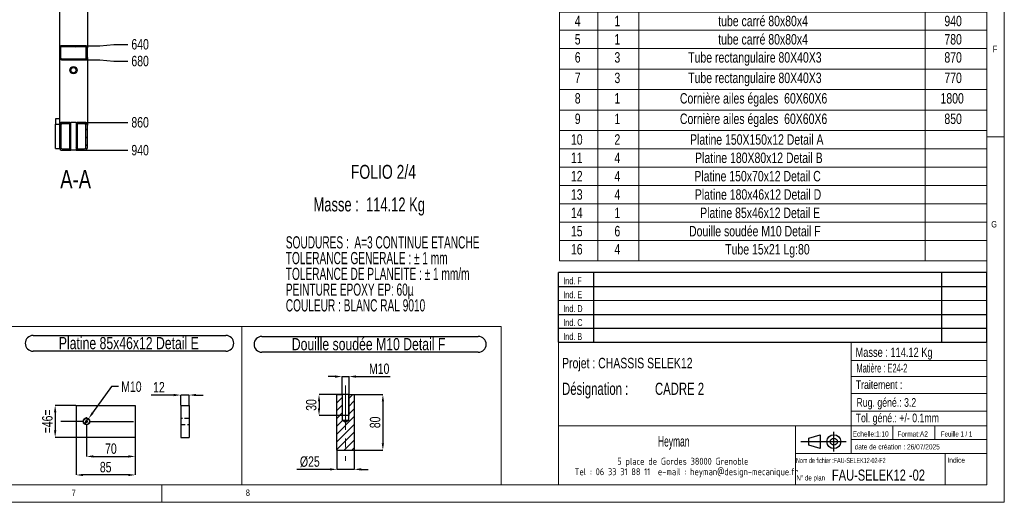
# Model space of a CAD drawing. Header units: millimetres. Extents: x 5 to 589, y 5 to 415.
# Tile 7 of 11: x 306 to 589, y 5 to 144. Entities that reach past the tile are written whole.
import ezdxf

# ---------------------------------------------------------------- set-up
doc = ezdxf.new("R2010")
doc.units = ezdxf.units.MM
doc.header["$PDSIZE"] = -1
doc.linetypes.add('CENTERX2', pattern=[20.32, 12.7, -2.54, 2.54, -2.54])
doc.linetypes.add('HIDDEN', pattern=[1.905, 1.27, -0.635])
for name, color, linetype in [('COTES', 1, 'Continuous'), ('NOTES', 6, 'Continuous'), ('TRAIT-FINS', 9, 'Continuous'), ('TRAIT-MIXTES', 3, 'CENTERX2'), ('TRAIT-TIRET', 2, 'HIDDEN')]:
    doc.layers.add(name, color=color, linetype=linetype)
doc.layers.add('TRAIT-FORT', color=4, linetype='Continuous', lineweight=25)
doc.styles.add('SLDTEXTSTYLE0', font='TXT', dxfattribs={"width": 0.75})
doc.styles.add('SLDTEXTSTYLE1', font='TXT', dxfattribs={"width": 0.620748})
doc.styles.add('SLDTEXTSTYLE2', font='TXT', dxfattribs={"width": 0.694444})
doc.styles.add('SLDTEXTSTYLE3', font='TXT', dxfattribs={"width": 0.617423})
doc.styles.add('SLDTEXTSTYLE4', font='TXT', dxfattribs={"width": 0.7})
doc.styles.add('SLDTEXTSTYLE5', font='TXT', dxfattribs={"width": 0.535475})
doc.styles.add('SLDTEXTSTYLE6', font='ISOCP3', dxfattribs={"width": 0.96})
doc.styles.add('SLDTEXTSTYLE7', font='TXT', dxfattribs={"width": 0.605})
doc.styles.add('SLDTEXTSTYLE8', font='TXT', dxfattribs={"width": 0.692308})
doc.styles.add('SLDTEXTSTYLE9', font='TXT', dxfattribs={"width": 0.695728})
doc.dimstyles.new('SLDDIMSTYLE4', dxfattribs={"dimtxt": 3, "dimasz": 2, "dimexe": 0, "dimexo": 0.0625, "dimgap": 0.75, "dimtad": 1, "dimdec": 0, "dimlfac": 5, "dimrnd": 1e-09, "dimzin": 12, "dimdsep": 46, "dimtxsty": 'SLDTEXTSTYLE0', "dimsah": 1, "dimcen": 0.09, "dimadec": 0, "dimazin": 3, "dimtfac": 1, "dimtdec": 0, "dimtofl": 0, "dimtmove": 0, "dimatfit": 3, "dimfxl": 1, "dimfrac": 2, "dimtolj": 1, "dimtzin": 12, "dimarcsym": 0})
doc.dimstyles.new('SLDDIMSTYLE5', dxfattribs={"dimtxt": 3, "dimasz": 2, "dimexe": 0, "dimexo": 0.0625, "dimgap": 0.75, "dimtad": 1, "dimdec": 0, "dimlfac": 5, "dimrnd": 1e-09, "dimzin": 12, "dimdsep": 46, "dimtxsty": 'SLDTEXTSTYLE0', "dimsah": 1, "dimcen": 0.09, "dimadec": 0, "dimazin": 3, "dimtfac": 1, "dimtdec": 0, "dimtmove": 0, "dimatfit": 0, "dimfxl": 1, "dimfrac": 2, "dimtolj": 1, "dimtzin": 12, "dimarcsym": 0})
doc.dimstyles.new('SLDDIMSTYLE6', dxfattribs={"dimtxt": 3, "dimasz": 2, "dimexe": 0, "dimexo": 0.0625, "dimgap": 0.75, "dimtad": 0, "dimtih": 1, "dimtoh": 1, "dimdec": 0, "dimlfac": 5, "dimrnd": 1e-09, "dimzin": 12, "dimdsep": 46, "dimtxsty": 'SLDTEXTSTYLE0', "dimblk1": 'NONE', "dimsah": 1, "dimcen": 0, "dimadec": 0, "dimazin": 3, "dimtfac": 1, "dimtdec": 0, "dimtmove": 0, "dimatfit": 3, "dimldrblk": 'NONE', "dimfxl": 1, "dimfrac": 2, "dimtolj": 1, "dimtzin": 12, "dimarcsym": 0})
doc.dimstyles.new('SLDDIMSTYLE8', dxfattribs={"dimtxt": 3, "dimasz": 2, "dimexe": 0, "dimexo": 0.0625, "dimgap": 0.75, "dimtad": 0, "dimtih": 1, "dimtoh": 1, "dimdec": 0, "dimlfac": 10, "dimrnd": 1e-09, "dimzin": 12, "dimdsep": 46, "dimtxsty": 'SLDTEXTSTYLE0', "dimsah": 1, "dimcen": 0.09, "dimadec": 0, "dimazin": 3, "dimtfac": 1, "dimtdec": 0, "dimtofl": 0, "dimtmove": 0, "dimatfit": 3, "dimfxl": 1, "dimfrac": 2, "dimtolj": 1, "dimtzin": 12, "dimarcsym": 0})

# ---------------------------------------------------------------- blocks, each defined once
blk = doc.blocks.new('Bloc12')
for p, q in [((2.32, 3.8), (5.55, 4.8)), ((2.32, 1.8), (2.32, 3.8)), ((5.55, 4.8), (5.55, 0.8)), ((9.48, 0), (9.48, 5.6)), ((0, 2.8), (12.98, 2.8)), ((5.55, 0.8), (2.32, 1.8))]:
    blk.add_line(p, q)
for radius in [2, 1]:
    blk.add_circle((9.48, 2.8), radius)
blk = doc.blocks.new('Bloc11')
for p, q in [((123, 20), (0, 20)), ((0, 0), (0, 20)), ((10, 20), (10, 0)), ((110, 20), (110, 0)), ((123, 0), (123, 20)), ((0, 16), (123, 16)), ((0, 8), (123, 8)), ((0, 4), (123, 4)), ((0, 0), (123, 0))]:
    blk.add_line(p, q)
at = {"color": 7, "linetype": 'Continuous', "lineweight": 18}
blk.add_line((0, 12), (123, 12), dxfattribs=at)
at = {"color": 7}
for tag in ['AUTOATTR0', 'AUTOATTR1', 'AUTOATTR2', 'AUTOATTR3', 'AUTOATTR4', 'AUTOATTR5', 'AUTOATTR6', 'AUTOATTR7', 'AUTOATTR8', 'AUTOATTR9']:
    blk.add_attdef(tag, (0, 0), '', height=1, dxfattribs=at)
at = {"layer": 'NOTES', "color": 211, "char_height": 2, "attachment_point": 1, "style": 'SLDTEXTSTYLE0'}
for s, insert in [('Ind. F', (1.36, 18.66)), ('Ind. E', (1.36, 14.66)), ('Ind. D', (1.36, 10.66)), ('Ind. C', (1.36, 6.66)), ('Ind. B', (1.36, 2.66))]:
    blk.add_mtext(s, dxfattribs=dict(at, insert=insert))
blk = doc.blocks.new('SW_NOTE_0')
at = {"layer": 'NOTES', "color": 0, "char_height": 3.5, "attachment_point": 1, "style": 'SLDTEXTSTYLE1'}
for s, insert in [('SOUDURES :  A=3 CONTINUE ETANCHE', (0, 4.51)), ('TOLERANCE GENERALE : ± 1 mm', (0, -0.01)), ('TOLERANCE DE PLANEITE : ± 1 mm/m', (0, -4.54)), ('PEINTURE EPOXY EP: 60µ', (0, -9.07)), ('COULEUR : BLANC RAL 9010', (0, -13.59))]:
    blk.add_mtext(s, dxfattribs=dict(at, insert=insert))
blk = doc.blocks.new('SW_NOTE_1')
at = {"layer": 'NOTES', "color": 0, "char_height": 2, "attachment_point": 2, "style": 'SLDTEXTSTYLE6'}
for s, insert in [('5 place de Gordes 38000 Grenoble', (20.94, 2.58)), ('Tel : 06 33 31 88 11  e-mail : heyman@design-mecanique.fr', (22, -0.42))]:
    blk.add_mtext(s, dxfattribs=dict(at, insert=insert))
blk = doc.blocks.new('SW_NOTE_2')
at = {"layer": 'NOTES', "color": 0, "char_height": 3.5, "attachment_point": 1, "style": 'SLDTEXTSTYLE9'}
for s, insert in [('Désignation :', (0, 4.51)), ('CADRE 2', (26.67, 4.51))]:
    blk.add_mtext(s, dxfattribs=dict(at, insert=insert))
blk = doc.blocks.new('SW_TABLEANNOTATION_0')
at = {"color": 0, "linetype": 'Continuous', "lineweight": 18}
for p, q in [((0, 0), (0, -92.6)), ((122.75, 0), (0, 0)), ((11, 0), (11, -5.27)), ((22.78, 0), (22.78, -5.27)), ((104.98, 0), (104.98, -5.27)), ((122.75, -92.6), (122.75, 0)), ((0, -5.27), (122.75, -5.27)), ((11, -5.27), (11, -92.6)), ((22.78, -5.27), (22.78, -92.6)), ((104.98, -5.27), (104.98, -92.6)), ((0, -10.53), (122.75, -10.53)), ((0, -15.8), (122.75, -15.8)), ((0, -21.07), (122.75, -21.07)), ((0, -26.33), (122.75, -26.33)), ((0, -31.6), (122.75, -31.6)), ((0, -37.48), (122.75, -37.48)), ((0, -43.36), (122.75, -43.36)), ((0, -49.24), (122.75, -49.24)), ((0, -55.12), (122.75, -55.12)), ((0, -60.39), (122.75, -60.39)), ((0, -65.65), (122.75, -65.65)), ((0, -70.92), (122.75, -70.92)), ((0, -76.19), (122.75, -76.19)), ((0, -81.45), (122.75, -81.45)), ((0, -86.72), (122.75, -86.72)), ((0, -92.6), (122.75, -92.6))]:
    blk.add_line(p, q, dxfattribs=at)
at = {"color": 0, "linetype": 'Continuous', "lineweight": 18, "char_height": 3, "attachment_point": 1, "style": 'SLDTEXTSTYLE0'}
for s, insert in [('No.', (1.6, -1.08)), ('QTE', (13.22, -1.08)), ('DESCRIPTION', (51.33, -1.08)), ('LONG.', (107.43, -1.08)), ('1', (4.39, -6.35)), ('1', (15.78, -6.35)), ('tube carré 80x80x4', (45.59, -6.35)), ('1880', (109.43, -6.35)), ('tube carré 80x80x4', (45.59, -11.61)), ('2', (4.39, -11.61)), ('1', (15.78, -11.61)), ('1880', (109.43, -11.61)), ('3', (4.39, -16.88)), ('1', (15.78, -16.88)), ('tube carré 80x80x4', (45.59, -16.88)), ('940', (110.54, -16.88)), ('4', (4.39, -22.15)), ('1', (15.78, -22.15)), ('tube carré 80x80x4', (45.59, -22.15)), ('940', (110.54, -22.15)), ('5', (4.39, -27.41)), ('1', (15.78, -27.41)), ('tube carré 80x80x4', (45.59, -27.41)), ('780', (110.54, -27.41)), ('6', (4.39, -32.61)), ('3', (15.78, -32.61)), ('Tube rectangulaire 80X40X3', (36.97, -32.61)), ('870', (110.54, -32.61)), ('7', (4.39, -38.49)), ('3', (15.78, -38.49)), ('Tube rectangulaire 80X40X3', (36.97, -38.49)), ('770', (110.54, -38.49)), ('8', (4.39, -44.37)), ('1', (15.78, -44.37)), ('Cornière ailes égales  60X60X6', (34.59, -44.37)), ('1800', (109.43, -44.37)), ('9', (4.39, -50.25)), ('1', (15.78, -50.25)), ('Cornière ailes égales  60X60X6', (34.59, -50.25)), ('850', (110.54, -50.25)), ('10', (3.29, -56.2)), ('2', (15.78, -56.2)), ('Platine 150X150x12 Detail A', (37.51, -56.2)), ('11', (3.29, -61.46)), ('4', (15.78, -61.46)), ('Platine 180X80x12 Detail B', (38.95, -61.46)), ('12', (3.29, -66.73)), ('4', (15.78, -66.73)), ('Platine 150x70x12 Detail C', (38.74, -66.73)), ('13', (3.29, -72)), ('4', (15.78, -72)), ('Platine 180x46x12 Detail D', (38.87, -72)), ('14', (3.29, -77.27)), ('1', (15.78, -77.27)), ('Platine 85x46x12 Detail E', (40.4, -77.27)), ('Douille soudée M10 Detail F', (37.22, -82.53)), ('15', (3.29, -82.53)), ('6', (15.78, -82.53)), ('Tube 15x21 Lg:80', (47.6, -87.73)), ('16', (3.29, -87.73)), ('4', (15.78, -87.73))]:
    blk.add_mtext(s, dxfattribs=dict(at, insert=insert))
blk = doc.blocks.new('_D_39')
at = {"layer": 'COTES', "color": 0, "lineweight": -2, "transparency": 16777216}
for p, q in [((397.3, 19.91), (397.3, 14.46)), ((402.3, 19.91), (402.3, 14.46)), ((395.3, 14.46), (385.8, 14.46)), ((402.3, 14.46), (397.3, 14.46)), ((404.3, 14.46), (406.3, 14.46))]:
    blk.add_line(p, q, dxfattribs=at)
at = {"layer": 'COTES', "color": 0, "transparency": 16777216}
for points in [[(395.3, 14.8), (395.3, 14.13), (397.3, 14.46)], [(404.3, 14.8), (404.3, 14.13), (402.3, 14.46)]]:
    blk.add_solid(points, dxfattribs=at)
at = {"layer": 'Defpoints', "color": 0, "transparency": 16777216}
for p in [(397.3, 19.97), (402.3, 19.97), (402.3, 14.46)]:
    blk.add_point(p, dxfattribs=at)
at = {"layer": 'COTES', "color": 0, "transparency": 16777216, "insert": (389.55, 18.21), "char_height": 3, "attachment_point": 2, "style": 'SLDTEXTSTYLE0'}
blk.add_mtext('\\A1;%%c25', dxfattribs=at)
blk = doc.blocks.new('_D_40')
at = {"layer": 'COTES', "color": 0, "lineweight": -2, "transparency": 16777216}
for p, q in [((402.37, 35.97), (410.53, 35.97)), ((410.53, 33.97), (410.53, 21.97)), ((402.37, 19.97), (410.53, 19.97))]:
    blk.add_line(p, q, dxfattribs=at)
at = {"layer": 'COTES', "color": 0, "transparency": 16777216}
for points in [[(410.2, 33.97), (410.86, 33.97), (410.53, 35.97)], [(410.2, 21.97), (410.86, 21.97), (410.53, 19.97)]]:
    blk.add_solid(points, dxfattribs=at)
at = {"layer": 'Defpoints', "color": 0, "transparency": 16777216}
for p in [(402.3, 35.97), (402.3, 19.97), (410.53, 19.97)]:
    blk.add_point(p, dxfattribs=at)
at = {"layer": 'COTES', "color": 0, "transparency": 16777216, "insert": (406.78, 27.97), "char_height": 3, "attachment_point": 2, "rotation": 90, "style": 'SLDTEXTSTYLE0'}
blk.add_mtext('\\A1;80', dxfattribs=at)
blk = doc.blocks.new('_D_41')
at = {"layer": 'COTES', "color": 0, "lineweight": -2, "transparency": 16777216}
for p, q in [((396.8, 41.13), (394.8, 41.13)), ((398.8, 36.04), (398.8, 41.13)), ((398.8, 41.13), (400.8, 41.13)), ((400.8, 36.04), (400.8, 41.13)), ((402.8, 41.13), (412.66, 41.13))]:
    blk.add_line(p, q, dxfattribs=at)
at = {"layer": 'COTES', "color": 0, "transparency": 16777216}
for points in [[(396.8, 41.46), (396.8, 40.79), (398.8, 41.13)], [(402.8, 41.46), (402.8, 40.79), (400.8, 41.13)]]:
    blk.add_solid(points, dxfattribs=at)
at = {"layer": 'Defpoints', "color": 0, "transparency": 16777216}
for p in [(398.8, 41.13), (398.8, 35.97), (400.8, 35.97)]:
    blk.add_point(p, dxfattribs=at)
at = {"layer": 'COTES', "color": 0, "transparency": 16777216, "insert": (409.47, 44.88), "char_height": 3, "attachment_point": 2, "style": 'SLDTEXTSTYLE0'}
blk.add_mtext('\\A1;M10', dxfattribs=at)
blk = doc.blocks.new('_D_42')
at = {"layer": 'COTES', "color": 0, "lineweight": -2, "transparency": 16777216}
for p, q in [((400.74, 35.97), (392.19, 35.97)), ((392.19, 33.97), (392.19, 31.97)), ((400.74, 29.97), (392.19, 29.97))]:
    blk.add_line(p, q, dxfattribs=at)
at = {"layer": 'COTES', "color": 0, "transparency": 16777216}
for points in [[(391.85, 33.97), (392.52, 33.97), (392.19, 35.97)], [(391.85, 31.97), (392.52, 31.97), (392.19, 29.97)]]:
    blk.add_solid(points, dxfattribs=at)
at = {"layer": 'Defpoints', "color": 0, "transparency": 16777216}
for p in [(400.8, 35.97), (392.19, 29.97), (400.8, 29.97)]:
    blk.add_point(p, dxfattribs=at)
at = {"layer": 'COTES', "color": 0, "transparency": 16777216, "insert": (388.44, 32.97), "char_height": 3, "attachment_point": 2, "rotation": 90, "style": 'SLDTEXTSTYLE0'}
blk.add_mtext('\\A1;30', dxfattribs=at)
blk = doc.blocks.new('SW_NOTE_33')
at = {"layer": 'NOTES', "color": 0}
for p, q in [((0, 4.99), (62.15, 4.99)), ((62.15, 0.45), (0, 0.45))]:
    blk.add_line(p, q, dxfattribs=at)
for centre, start, end in [((0, 2.72), 90, 270), ((62.15, 2.72), 270, 90)]:
    blk.add_arc(centre, 2.27, start, end, dxfattribs=at)
at = {"layer": 'NOTES', "color": 0, "insert": (30.63, 4.51), "char_height": 3.5, "attachment_point": 2, "style": 'SLDTEXTSTYLE0'}
blk.add_mtext('Douille soudée M10 Detail F', dxfattribs=at)
blk = doc.blocks.new('_D_80')
at = {"layer": 'COTES', "color": 0, "lineweight": -2, "transparency": 16777216}
for p, q in [((332.63, 38.23), (327.18, 30.68)), ((334.63, 38.23), (332.63, 38.23)), ((324.83, 27.44), (326, 29.06))]:
    blk.add_line(p, q, dxfattribs=at)
at = {"layer": 'COTES', "color": 0, "transparency": 16777216}
blk.add_solid([(326.91, 30.88), (327.45, 30.48), (326, 29.06)], dxfattribs=at)
at = {"layer": 'Defpoints', "color": 0, "transparency": 16777216}
for p in [(326, 29.06), (324.83, 27.44)]:
    blk.add_point(p, dxfattribs=at)
at = {"layer": 'COTES', "color": 0, "transparency": 16777216, "insert": (335.38, 39.73), "char_height": 3, "attachment_point": 1, "style": 'SLDTEXTSTYLE0'}
blk.add_mtext('\\A1;M10', dxfattribs=at)
blk = doc.blocks.new('_None')
blk = doc.blocks.new('_D_81')
at = {"layer": 'COTES', "color": 0, "lineweight": -2, "transparency": 16777216}
for p, q in [((325.42, 26.94), (325.42, 18.18)), ((339.42, 23.59), (339.42, 18.18)), ((327.42, 18.18), (337.42, 18.18))]:
    blk.add_line(p, q, dxfattribs=at)
at = {"layer": 'COTES', "color": 0, "transparency": 16777216}
for points in [[(327.42, 18.52), (327.42, 17.85), (325.42, 18.18)], [(337.42, 18.52), (337.42, 17.85), (339.42, 18.18)]]:
    blk.add_solid(points, dxfattribs=at)
at = {"layer": 'Defpoints', "color": 0, "transparency": 16777216}
for p in [(325.42, 27), (339.42, 23.65), (339.42, 18.18)]:
    blk.add_point(p, dxfattribs=at)
at = {"layer": 'COTES', "color": 0, "transparency": 16777216, "insert": (332.42, 21.93), "char_height": 3, "attachment_point": 2, "style": 'SLDTEXTSTYLE0'}
blk.add_mtext('\\A1;70', dxfattribs=at)
blk = doc.blocks.new('_D_82')
at = {"layer": 'COTES', "color": 0, "lineweight": -2, "transparency": 16777216}
for p, q in [((322.42, 23.59), (322.42, 12.86)), ((339.42, 23.59), (339.42, 12.86)), ((337.42, 12.86), (324.42, 12.86))]:
    blk.add_line(p, q, dxfattribs=at)
at = {"layer": 'COTES', "color": 0, "transparency": 16777216}
for points in [[(324.42, 13.19), (324.42, 12.53), (322.42, 12.86)], [(337.42, 13.19), (337.42, 12.53), (339.42, 12.86)]]:
    blk.add_solid(points, dxfattribs=at)
at = {"layer": 'Defpoints', "color": 0, "transparency": 16777216}
for p in [(322.42, 23.65), (339.42, 23.65), (322.42, 12.86)]:
    blk.add_point(p, dxfattribs=at)
at = {"layer": 'COTES', "color": 0, "transparency": 16777216, "insert": (330.92, 16.61), "char_height": 3, "attachment_point": 2, "style": 'SLDTEXTSTYLE0'}
blk.add_mtext('\\A1;85', dxfattribs=at)
blk = doc.blocks.new('_D_83')
at = {"layer": 'COTES', "color": 0, "lineweight": -2, "transparency": 16777216}
for p, q in [((322.35, 32.85), (316.41, 32.85)), ((316.41, 30.85), (316.41, 25.65)), ((322.35, 23.65), (316.41, 23.65))]:
    blk.add_line(p, q, dxfattribs=at)
at = {"layer": 'COTES', "color": 0, "transparency": 16777216}
for points in [[(316.08, 30.85), (316.75, 30.85), (316.41, 32.85)], [(316.08, 25.65), (316.75, 25.65), (316.41, 23.65)]]:
    blk.add_solid(points, dxfattribs=at)
at = {"layer": 'Defpoints', "color": 0, "transparency": 16777216}
for p in [(322.42, 32.85), (316.41, 23.65), (322.42, 23.65)]:
    blk.add_point(p, dxfattribs=at)
at = {"layer": 'COTES', "color": 0, "transparency": 16777216, "insert": (312.66, 28.25), "char_height": 3, "attachment_point": 2, "rotation": 90, "style": 'SLDTEXTSTYLE0'}
blk.add_mtext('\\A1;=46=', dxfattribs=at)
blk = doc.blocks.new('SW_NOTE_34')
at = {"layer": 'NOTES', "color": 0}
for p, q in [((-0.03, 4.99), (55.31, 4.99)), ((55.31, 0.44), (-0.03, 0.44))]:
    blk.add_line(p, q, dxfattribs=at)
for centre, start, end in [((-0.03, 2.71), 90, 270), ((55.31, 2.71), 270, 90)]:
    blk.add_arc(centre, 2.27, start, end, dxfattribs=at)
at = {"layer": 'NOTES', "color": 0, "insert": (27.45, 4.51), "char_height": 3.5, "attachment_point": 2, "style": 'SLDTEXTSTYLE0'}
blk.add_mtext('Platine 85x46x12 Detail E', dxfattribs=at)
blk = doc.blocks.new('SW_CENTERMARKSYMBOL_85')
at = {"layer": 'TRAIT-MIXTES', "color": 0}
for p, q in [((-0.8, 0), (-7.35, 0)), ((0, 0), (-0.4, 0)), ((0, 0.8), (0, 1.25)), ((0, 0), (0, 0.4)), ((0, 0), (0, -0.4)), ((0, 0), (0.4, 0)), ((0.8, 0), (15.69, 0)), ((0, -0.8), (0, -1.25))]:
    blk.add_line(p, q, dxfattribs=at)
blk = doc.blocks.new('_D_84')
at = {"layer": 'COTES', "color": 0, "lineweight": -2, "transparency": 16777216}
for p, q in [((350.47, 35.82), (343.97, 35.82)), ((352.47, 32.91), (352.47, 35.82)), ((354.87, 35.82), (352.47, 35.82)), ((354.87, 32.91), (354.87, 35.82)), ((356.87, 35.82), (358.87, 35.82))]:
    blk.add_line(p, q, dxfattribs=at)
at = {"layer": 'COTES', "color": 0, "transparency": 16777216}
for points in [[(350.47, 36.15), (350.47, 35.49), (352.47, 35.82)], [(356.87, 36.15), (356.87, 35.49), (354.87, 35.82)]]:
    blk.add_solid(points, dxfattribs=at)
at = {"layer": 'Defpoints', "color": 0, "transparency": 16777216}
for p in [(354.87, 35.82), (352.47, 32.85), (354.87, 32.85)]:
    blk.add_point(p, dxfattribs=at)
at = {"layer": 'COTES', "color": 0, "transparency": 16777216, "insert": (346.22, 39.57), "char_height": 3, "attachment_point": 2, "style": 'SLDTEXTSTYLE0'}
blk.add_mtext('\\A1;12', dxfattribs=at)
blk = doc.blocks.new('_D_96')
at = {"layer": 'COTES', "color": 0, "lineweight": -2, "transparency": 16777216}
for p, q in [((325.12, 136.16), (329.25, 136.16)), ((329.25, 136.16), (333.25, 136.57)), ((333.25, 136.57), (337.25, 136.57))]:
    blk.add_line(p, q, dxfattribs=at)
at = {"layer": 'Defpoints', "color": 0, "transparency": 16777216}
for p in [(325.66, 200.16), (325.06, 136.16), (337.25, 136.57)]:
    blk.add_point(p, dxfattribs=at)
at = {"layer": 'COTES', "color": 0, "transparency": 16777216, "insert": (340.81, 136.57), "char_height": 3, "attachment_point": 5, "style": 'SLDTEXTSTYLE0'}
blk.add_mtext('\\A1;640', dxfattribs=at)
blk = doc.blocks.new('_D_97')
at = {"layer": 'COTES', "color": 0, "lineweight": -2, "transparency": 16777216}
for p, q in [((325.12, 132.16), (329.25, 132.16)), ((329.25, 132.16), (333.25, 131.76)), ((333.25, 131.76), (337.25, 131.76))]:
    blk.add_line(p, q, dxfattribs=at)
at = {"layer": 'Defpoints', "color": 0, "transparency": 16777216}
for p in [(325.66, 200.16), (325.06, 132.16), (337.25, 131.76)]:
    blk.add_point(p, dxfattribs=at)
at = {"layer": 'COTES', "color": 0, "transparency": 16777216, "insert": (340.81, 131.76), "char_height": 3, "attachment_point": 5, "style": 'SLDTEXTSTYLE0'}
blk.add_mtext('\\A1;680', dxfattribs=at)
blk = doc.blocks.new('_D_98')
at = {"layer": 'COTES', "color": 0, "lineweight": -2, "transparency": 16777216}
blk.add_line((324.92, 114.16), (337.25, 114.16), dxfattribs=at)
at = {"layer": 'Defpoints', "color": 0, "transparency": 16777216}
for p in [(325.66, 200.16), (324.86, 114.16), (337.25, 114.16)]:
    blk.add_point(p, dxfattribs=at)
at = {"layer": 'COTES', "color": 0, "transparency": 16777216, "insert": (340.81, 114.16), "char_height": 3, "attachment_point": 5, "style": 'SLDTEXTSTYLE0'}
blk.add_mtext('\\A1;860', dxfattribs=at)
blk = doc.blocks.new('_D_99')
at = {"layer": 'COTES', "color": 0, "lineweight": -2, "transparency": 16777216}
blk.add_line((322.77, 106.16), (337.25, 106.16), dxfattribs=at)
at = {"layer": 'Defpoints', "color": 0, "transparency": 16777216}
for p in [(325.66, 200.16), (322.71, 106.16), (337.25, 106.16)]:
    blk.add_point(p, dxfattribs=at)
at = {"layer": 'COTES', "color": 0, "transparency": 16777216, "insert": (340.81, 106.16), "char_height": 3, "attachment_point": 5, "style": 'SLDTEXTSTYLE0'}
blk.add_mtext('\\A1;940', dxfattribs=at)

msp = doc.modelspace()

# ---------------------------------------------------------------- hatches: boundary and pattern name
at = {"layer": 'TRAIT-FINS'}
h = msp.add_hatch(dxfattribs=at)
h.set_pattern_fill('ANSI31', color=256, scale=0.5, angle=3e-322, style=0)
edge = h.paths.add_edge_path(flags=0)
edge.add_line((325.06, 136.16), (318.26, 136.16))
edge.add_arc((318.26, 135.56), 0.6, 90, 180)
edge.add_line((317.66, 135.56), (317.66, 132.76))
edge.add_arc((318.26, 132.76), 0.6, 180, 270)
edge.add_line((318.26, 132.16), (325.06, 132.16))
edge.add_arc((325.06, 132.76), 0.6, 270, 360)
edge.add_line((325.66, 132.76), (325.66, 135.56))
edge.add_arc((325.06, 135.56), 0.6, 0, 90)
edge = h.paths.add_edge_path(flags=0)
edge.add_arc((318.26, 135.56), 0.3, 90, 180, ccw=False)
edge.add_line((318.26, 135.86), (325.06, 135.86))
edge.add_arc((325.06, 135.56), 0.3, 0, 90, ccw=False)
edge.add_line((325.36, 135.56), (325.36, 132.76))
edge.add_arc((325.06, 132.76), 0.3, 270, 360, ccw=False)
edge.add_line((325.06, 132.46), (318.26, 132.46))
edge.add_arc((318.26, 132.76), 0.3, 180, 270, ccw=False)
edge.add_line((317.96, 132.76), (317.96, 135.56))
h = msp.add_hatch(dxfattribs=at)
h.set_pattern_fill('ANSI31', color=256, scale=0.5, angle=3e-322, style=0)
edge = h.paths.add_edge_path(flags=0)
edge.add_arc((318.46, 113.36), 0.4, 90, 180, ccw=False)
edge.add_line((318.46, 113.76), (320.61, 113.76))
edge.add_line((320.61, 113.76), (320.61, 114.16))
edge.add_line((320.61, 114.16), (318.46, 114.16))
edge.add_arc((318.46, 113.36), 0.8, 90, 180)
edge.add_line((317.66, 113.36), (317.66, 106.96))
edge.add_arc((318.46, 106.96), 0.8, 180, 270)
edge.add_line((318.46, 106.16), (320.61, 106.16))
edge.add_line((320.61, 106.16), (320.61, 106.56))
edge.add_line((320.61, 106.56), (318.46, 106.56))
edge.add_arc((318.46, 106.96), 0.4, 180, 270, ccw=False)
edge.add_line((318.06, 106.96), (318.06, 113.36))
h = msp.add_hatch(dxfattribs=at)
h.set_pattern_fill('ANSI31', color=256, scale=0.5, angle=3e-322, style=0)
h.paths.add_polyline_path([(320.61, 114.16), (320.61, 106.16), (320.91, 106.16), (320.91, 114.16)], flags=0)
h = msp.add_hatch(dxfattribs=at)
h.set_pattern_fill('ANSI31', color=256, scale=0.5, angle=3e-322, style=0)
h.paths.add_polyline_path([(322.71, 106.16), (322.71, 114.16), (322.41, 114.16), (322.41, 106.16)], flags=0)
h = msp.add_hatch(dxfattribs=at)
h.set_pattern_fill('ANSI31', color=256, scale=0.5, angle=3e-322, style=0)
edge = h.paths.add_edge_path(flags=0)
edge.add_line((322.71, 106.16), (324.86, 106.16))
edge.add_arc((324.86, 106.96), 0.8, 270, 360)
edge.add_line((325.66, 106.96), (325.66, 113.36))
edge.add_arc((324.86, 113.36), 0.8, 0, 90)
edge.add_line((324.86, 114.16), (322.71, 114.16))
edge.add_line((322.71, 114.16), (322.71, 113.76))
edge.add_line((322.71, 113.76), (324.86, 113.76))
edge.add_arc((324.86, 113.36), 0.4, 0, 90, ccw=False)
edge.add_line((325.26, 113.36), (325.26, 106.96))
edge.add_arc((324.86, 106.96), 0.4, 270, 360, ccw=False)
edge.add_line((324.86, 106.56), (322.71, 106.56))
edge.add_line((322.71, 106.56), (322.71, 106.16))
h = msp.add_hatch(dxfattribs=at)
h.set_pattern_fill('ANSI31', color=256, scale=0.5, angle=3e-322, style=0)
h.paths.add_polyline_path([(402.3, 19.97), (402.3, 35.97), (400.65, 35.97), (400.65, 28.47), (399.8, 27.96), (398.95, 28.47), (398.95, 35.97), (397.3, 35.97), (397.3, 19.97)], flags=0)

# ---------------------------------------------------------------- linework, layer by layer
at = {"lineweight": 18}
for p, q in [((589, 5), (589, 415)), ((584, 10), (584, 410)), ((589, 110), (584, 110)), ((234.27, 55.49), (370, 55.49)), ((370, 10), (370, 55.49)), ((370, 55.49), (444.5, 55.49)), ((370, 10), (370, 55.49)), ((444.5, 10), (444.5, 55.49)), ((461, 51), (461, 10)), ((584, 51), (461, 51)), ((545, 51), (545, 19)), ((584, 51), (584, 10)), ((545, 45.76), (584, 45.76)), ((545, 41.18), (584, 41.18)), ((545, 36.24), (584, 36.24)), ((545, 31.18), (584, 31.18)), ((461, 27), (584, 27)), ((529, 27), (529, 10)), ((557, 27), (557, 23)), ((569, 27), (569, 23)), ((545, 23), (584, 23)), ((529, 19), (584, 19)), ((572, 19), (572, 10)), ((10, 10), (584, 10)), ((302.13, 10), (370, 10)), ((347, 5), (347, 10)), ((370, 10), (444.5, 10)), ((461, 10), (584, 10)), ((5, 5), (589, 5))]:
    msp.add_line(p, q, dxfattribs=at)
at = {"layer": 'TRAIT-FINS', "lineweight": 18}
for p, q in [((398.8, 35.97), (398.8, 29.97)), ((400.8, 35.97), (400.8, 29.97)), ((398.8, 29.97), (400.8, 29.97))]:
    msp.add_line(p, q, dxfattribs=at)
msp.add_circle((325.42, 28.25), 1, dxfattribs=at)
at = {"layer": 'TRAIT-FORT', "lineweight": 25}
for p, q in [((317.66, 157.76), (317.66, 135.56)), ((325.66, 157.76), (325.66, 135.56)), ((325.06, 136.16), (318.26, 136.16)), ((325.06, 135.86), (318.26, 135.86)), ((317.66, 135.56), (317.66, 132.76)), ((317.96, 135.56), (317.96, 132.76)), ((325.36, 132.76), (325.36, 135.56)), ((325.66, 132.76), (325.66, 135.56)), ((317.66, 132.76), (317.66, 113.66)), ((318.26, 132.46), (325.06, 132.46)), ((318.26, 132.16), (325.06, 132.16)), ((325.66, 132.76), (325.66, 113.36)), ((316.46, 115.16), (316.46, 113.66)), ((317.66, 115.16), (316.46, 115.16)), ((316.46, 113.66), (317.66, 113.66)), ((316.46, 106.66), (316.46, 113.66)), ((317.66, 113.36), (317.66, 106.96)), ((318.06, 113.36), (318.06, 106.96)), ((320.61, 114.16), (318.46, 114.16)), ((320.61, 113.76), (318.46, 113.76)), ((320.61, 113.76), (320.61, 114.16)), ((320.61, 106.16), (320.61, 114.16)), ((320.61, 114.16), (320.91, 114.16)), ((320.91, 106.16), (320.91, 114.16)), ((322.41, 114.16), (320.91, 114.16)), ((322.41, 114.16), (322.41, 106.16)), ((322.41, 114.16), (322.71, 114.16)), ((322.71, 114.16), (322.71, 113.76)), ((324.86, 114.16), (322.71, 114.16)), ((322.71, 114.16), (322.71, 106.16)), ((324.86, 113.76), (322.71, 113.76)), ((325.26, 106.96), (325.26, 113.36)), ((325.66, 106.96), (325.66, 113.36)), ((316.46, 106.66), (317.66, 106.66)), ((318.46, 106.56), (320.61, 106.56)), ((318.46, 106.16), (320.61, 106.16)), ((320.61, 106.16), (320.61, 106.56)), ((320.61, 106.16), (320.91, 106.16)), ((322.41, 106.16), (320.91, 106.16)), ((322.41, 106.16), (322.71, 106.16)), ((322.71, 106.56), (322.71, 106.16)), ((322.71, 106.56), (324.86, 106.56)), ((322.71, 106.16), (324.86, 106.16)), ((397.3, 19.97), (397.3, 35.97)), ((397.3, 35.97), (398.95, 35.97)), ((398.95, 28.47), (398.95, 35.97)), ((400.65, 35.97), (398.95, 35.97)), ((400.65, 35.97), (400.65, 28.47)), ((400.65, 35.97), (402.3, 35.97)), ((402.3, 35.97), (402.3, 19.97)), ((322.42, 32.85), (322.42, 23.65)), ((322.42, 32.85), (339.42, 32.85)), ((339.42, 32.85), (339.42, 23.65)), ((352.47, 32.85), (354.87, 32.85)), ((352.47, 32.85), (352.47, 23.65)), ((354.87, 32.85), (354.87, 23.65)), ((399.8, 27.96), (398.95, 28.47)), ((400.65, 28.47), (398.95, 28.47)), ((400.65, 28.47), (399.8, 27.96)), ((339.42, 23.65), (322.42, 23.65)), ((352.47, 23.65), (354.87, 23.65)), ((397.3, 19.97), (402.3, 19.97))]:
    msp.add_line(p, q, dxfattribs=at)
for centre, radius in [((321.66, 129.16), 1.05), ((321.66, 129.16), 0.75), ((325.42, 28.25), 0.85)]:
    msp.add_circle(centre, radius, dxfattribs=at)
for centre, radius, start, end in [((318.26, 135.56), 0.6, 90, 180), ((318.26, 135.56), 0.3, 90, 180), ((325.06, 135.56), 0.6, 0, 90), ((325.06, 135.56), 0.3, 0, 90), ((318.26, 132.76), 0.6, 180, 270), ((318.26, 132.76), 0.3, 180, 270), ((325.06, 132.76), 0.3, 270, 0), ((325.06, 132.76), 0.6, 270, 0), ((318.46, 113.36), 0.8, 90, 180), ((318.46, 113.36), 0.4, 90, 180), ((324.86, 113.36), 0.8, 0, 90), ((324.86, 113.36), 0.4, 0, 90), ((318.46, 106.96), 0.8, 180, 270), ((318.46, 106.96), 0.4, 180, 270), ((324.86, 106.96), 0.8, 270, 0), ((324.86, 106.96), 0.4, 270, 0)]:
    msp.add_arc(centre, radius, start, end, dxfattribs=at)
at = {"layer": 'TRAIT-MIXTES', "lineweight": 18}
msp.add_line((399.8, 38.57), (399.8, 16.93), dxfattribs=at)
at = {"layer": 'TRAIT-TIRET'}
for p, q in [((354.87, 29.1), (352.47, 29.1)), ((352.47, 27.4), (354.87, 27.4))]:
    msp.add_line(p, q, dxfattribs=at)

# ---------------------------------------------------------------- block references
at = {"lineweight": 18}
msp.add_blockref('SW_TABLEANNOTATION_0', (461.25, 166.94), dxfattribs=at)
for name, p in [('Bloc11', (460.99, 50.99)), ('Bloc11', (460.99, 50.99)), ('Bloc12', (530.56, 19.63)), ('Bloc12', (530.56, 19.63))]:
    msp.add_blockref(name, p)
at = {"layer": 'NOTES'}
for name, p in [('SW_NOTE_0', (382.65, 76.93)), ('SW_NOTE_34', (310.11, 47.98)), ('SW_NOTE_33', (375.79, 47.68)), ('SW_NOTE_2', (462, 34.86)), ('SW_NOTE_1', (475.74, 15.21))]:
    msp.add_blockref(name, p, dxfattribs=at)
at = {"layer": 'TRAIT-MIXTES'}
msp.add_blockref('SW_CENTERMARKSYMBOL_85', (325.42, 28.25), dxfattribs=at)

# ---------------------------------------------------------------- texts
at = {"layer": 'NOTES'}
for s, insert, char_height, attachment_point, style in [('F', (585.67, 136.17), 1.85, 1, 'SLDTEXTSTYLE0'), ('FOLIO 2/4', (401.32, 101.95), 4, 1, 'SLDTEXTSTYLE0'), ('A-A', (322.29, 100.5), 5.292, 2, 'SLDTEXTSTYLE0'), ('Masse :  114.12 Kg', (390.61, 92.58), 4, 1, 'SLDTEXTSTYLE2'), ('G', (585.25, 85.82), 1.85, 1, 'SLDTEXTSTYLE0'), ('Masse : 114.12 Kg', (546.28, 49.44), 2.6458, 1, 'SLDTEXTSTYLE0'), ('Projet : CHASSIS SELEK12', (462, 46.51), 3, 1, 'SLDTEXTSTYLE0'), ('Matière : E24-2', (546.53, 44.8), 2.5, 1, 'SLDTEXTSTYLE5'), ('Traitement :', (546.34, 40.05), 2.5, 1, 'SLDTEXTSTYLE0'), ('Rug. géné.: 3.2', (546.55, 34.94), 2.5, 1, 'SLDTEXTSTYLE0'), ('Tol. géné.: +/- 0.1mm', (546.32, 30.5), 2.5, 1, 'SLDTEXTSTYLE0'), ('Echelle:1:10', (545.45, 25.4), 1.5, 1, 'SLDTEXTSTYLE0'), ('Feuille 1 / 1', (570.81, 25.38), 1.5, 1, 'SLDTEXTSTYLE8'), ('Heyman', (494.06, 24.03), 3, 2, 'SLDTEXTSTYLE7'), ('Format:A2', (558.29, 25.38), 1.5, 1, 'SLDTEXTSTYLE0'), ('date de création : 26/07/2025', (546.01, 21.69), 1.5, 1, 'SLDTEXTSTYLE0'), ('Nom de fichier :FAU-SELEK12-02-F2', (529.18, 17.77), 1.5, 1, 'SLDTEXTSTYLE3'), ('Indice', (572.69, 17.86), 1.5, 1, 'SLDTEXTSTYLE0'), ('FAU-SELEK12 -02', (539.49, 14.41), 3.175, 1, 'SLDTEXTSTYLE0'), ('N° de plan', (529.3, 12.77), 1.5, 1, 'SLDTEXTSTYLE4'), ('7', (321.17, 8.67), 1.85, 1, 'SLDTEXTSTYLE0'), ('8', (371.17, 8.67), 1.85, 1, 'SLDTEXTSTYLE0')]:
    msp.add_mtext(s, dxfattribs=dict(at, insert=insert, char_height=char_height, attachment_point=attachment_point, style=style))

# ---------------------------------------------------------------- dimensions: what is measured, and where the dimension line sits
at = {"layer": 'COTES'}
for feature_location, offset, picture, middle in [((322.71, 106.16), (14.53, 0), '_D_99', (340.81, 106.16)), ((324.86, 114.16), (12.38, 0), '_D_98', (340.81, 114.16)), ((325.06, 136.16), (12.18, 0.41), '_D_96', (340.81, 136.57)), ((325.06, 132.16), (12.18, -0.41), '_D_97', (340.81, 131.76))]:
    dim = msp.add_ordinate_dim(feature_location=feature_location, offset=offset, dtype=0, origin=(325.66, 200.16), dimstyle='SLDDIMSTYLE8', dxfattribs=at)
    dim.commit()
    dim.dimension.update_dxf_attribs({"geometry": picture, "text_midpoint": middle})
for base, p1, p2, text, picture, middle in [((398.8, 41.13), (400.8, 35.97), (398.8, 35.97), 'M10', '_D_41', (409.47, 41.13)), ((402.3, 14.46), (397.3, 19.97), (402.3, 19.97), '%%c<>', '_D_39', (389.55, 14.46))]:
    dim = msp.add_linear_dim(base=base, p1=p1, p2=p2, text=text, dimstyle='SLDDIMSTYLE5', dxfattribs=at)
    dim.commit()
    dim.dimension.update_dxf_attribs({"geometry": picture, "text_midpoint": middle, "dimtype": 160})
dim = msp.add_diameter_dim_2p(p1=(324.83, 27.44), p2=(326, 29.06), text='M<>', dimstyle='SLDDIMSTYLE6', override={"dimpost": '<>'}, dxfattribs=at)
dim.commit()
dim.dimension.update_dxf_attribs({"geometry": '_D_80', "text_midpoint": (337.82, 38.23), "dimtype": 163})
dim = msp.add_linear_dim(base=(354.87, 35.82), p1=(352.47, 32.85), p2=(354.87, 32.85), dimstyle='SLDDIMSTYLE5', dxfattribs=at)
dim.commit()
dim.dimension.update_dxf_attribs({"geometry": '_D_84', "text_midpoint": (346.22, 35.82), "dimtype": 160})
for base, p1, p2, angle, dimstyle, picture, middle in [((392.19, 29.97), (400.8, 35.97), (400.8, 29.97), 90, 'SLDDIMSTYLE5', '_D_42', (392.19, 32.97)), ((410.53, 19.97), (402.3, 35.97), (402.3, 19.97), 90, 'SLDDIMSTYLE4', '_D_40', (410.53, 27.97)), ((339.42, 18.18), (325.42, 27), (339.42, 23.65), 0, 'SLDDIMSTYLE4', '_D_81', (332.42, 18.18)), ((322.42, 12.86), (339.42, 23.65), (322.42, 23.65), 0, 'SLDDIMSTYLE4', '_D_82', (330.92, 12.86))]:
    dim = msp.add_linear_dim(base=base, p1=p1, p2=p2, angle=angle, dimstyle=dimstyle, dxfattribs=at)
    dim.commit()
    dim.dimension.update_dxf_attribs({"geometry": picture, "text_midpoint": middle, "dimtype": 160})
dim = msp.add_linear_dim(base=(316.41, 23.65), p1=(322.42, 32.85), p2=(322.42, 23.65), angle=90, text='=<>=', dimstyle='SLDDIMSTYLE5', dxfattribs=at)
dim.commit()
dim.dimension.update_dxf_attribs({"geometry": '_D_83', "text_midpoint": (316.41, 28.25), "dimtype": 160})

doc.saveas('drawing.dxf')
